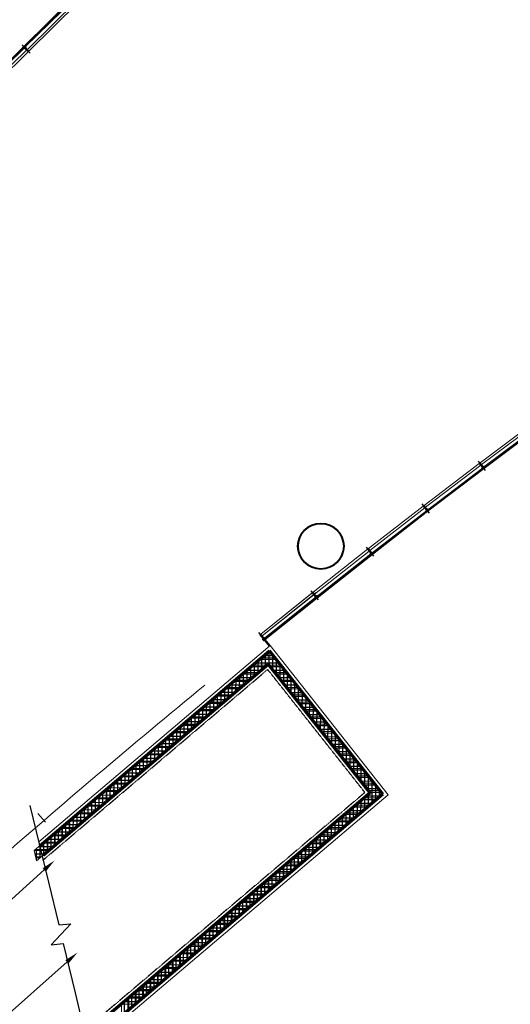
# Model space of a CAD drawing. Header units: millimetres. Extents: x 98667 to 994031, y -2704 to 533009.
# Tile 177 of 256: x 592454 to 603015, y 338154 to 359366. Entities that reach past the tile are written whole.
import ezdxf

# ---------------------------------------------------------------- set-up
doc = ezdxf.new("R2010")
doc.units = ezdxf.units.MM
for name, pattern in [('AP03000E0$0$HIDDEN', [9.525, 6.35, -3.175]), ('DASHED2', [9.525, 6.35, -3.175]), ('sp00000g0$0$CENTER', [50.8, 31.75, -6.35, 6.35, -6.35])]:
    doc.linetypes.add(name, pattern=pattern)
doc.layers.get('Defpoints').update_dxf_attribs({"color": 251})
for name, color, linetype, lineweight in [('A-ANNO-TARG', 4, 'Continuous', 30), ('A-FLOR-LEVL', 1, 'Continuous', 15), ('A-GLAZ-PRHT', 1, 'Continuous', 15), ('A-GLAZ-SILL', 1, 'Continuous', 15), ('A-WALL-FNSH', 1, 'Continuous', 15), ('A-WALL-FULL', 6, 'Continuous', 70), ('A-WALL-PATT', 5, 'Continuous', 15), ('AP03000E0$0$A-WALL-FNSH', 1, 'Continuous', 15)]:
    doc.layers.add(name, color=color, linetype=linetype, lineweight=lineweight)
for name, color, linetype in [('A-COL ENCLOUSER INNER', 1, 'Continuous'), ('A-COL ENCLOUSER OUTER', 6, 'Continuous'), ('A-WALL-PATT-50', 5, 'Continuous'), ('sp00000g0$0$S-GRID', 1, 'sp00000g0$0$CENTER')]:
    doc.layers.add(name, color=color, linetype=linetype)
doc.layers.add('AP03000E0$0$A-Slab Edge Guide', color=55, linetype='Continuous', lineweight=15, plot=False)

msp = doc.modelspace()

# ---------------------------------------------------------------- linework, layer by layer
at = {"layer": 'A-ANNO-TARG', "color": 251}
for p, q in [((592675, 342437), (593073, 340784)), ((592980, 341049, 0), (587779, 336363, 0)), ((593073, 340784), (593294, 339867)), ((593553, 339885), (593132, 339438)), ((593294, 339867), (593553, 339885)), ((593132, 339438), (593390, 339465)), ((593390, 339465), (593647, 338398)), ((593472, 339069, 0), (589870, 335866, 0)), ((593647, 338398), (593872, 337462))]:
    msp.add_line(p, q, dxfattribs=at)
for points in [[(592947, 341086, 0), (593203, 341250, 0), (593014, 341012, 0)], [(593438, 339106, 0), (593696, 339268, 0), (593505, 339031, 0)]]:
    msp.add_solid(points, dxfattribs=at)
at = {"layer": 'A-COL ENCLOUSER INNER', "color": 251}
for radius in [494, 485]:
    msp.add_circle((598937, 348023), radius, dxfattribs=at)
at = {"layer": 'A-COL ENCLOUSER OUTER', "color": 251}
msp.add_circle((598937, 348023), 500, dxfattribs=at)
at = {"layer": 'A-FLOR-LEVL', "color": 251}
for p, q in [((593618, 359853), (592539, 358788)), ((592539, 358788), (591452, 357731)), ((603661, 350606), (602449, 349695)), ((602449, 349695), (601243, 348775)), ((601243, 348775), (600045, 347846)), ((600045, 347846), (598855, 346907)), ((598855, 346907), (597728, 346005, 0))]:
    msp.add_line(p, q, dxfattribs=at)
at = {"layer": 'A-GLAZ-PRHT', "color": 251}
for p, q in [((592618, 358725), (593680, 359774)), ((592653, 358689), (593715, 359738)), ((591530, 357668), (592600, 358708)), ((591565, 357632), (592635, 358672)), ((602368, 349822), (603561, 350718)), ((602398, 349782), (603591, 350678)), ((601162, 348902), (602348, 349807)), ((601192, 348862), (602378, 349767)), ((599963, 347972), (601142, 348886)), ((599993, 347932), (601172, 348847)), ((598771, 347032), (599943, 347956)), ((598802, 346993), (599974, 347917)), ((598807, 347064, 0), (597643, 346130, 0)), ((597643, 346130, 0), (598752, 347016)), ((598839, 347025, 0), (597674, 346091, 0)), ((597674, 346091, 0), (598783, 346977)), ((597722, 346040), (598822, 346919)), ((598834, 346903), (597735, 346024)), ((598752, 347016), (598771, 347032)), ((598845, 346899), (598752, 347016)), ((598771, 347032), (598865, 346914)), ((598822, 346919), (598834, 346903)), ((598865, 346914), (598845, 346899)), ((597717, 345997, 0), (597736, 346012, 0)), ((597823, 345867, 0), (597717, 345997, 0)), ((597720, 345996, 0), (597736, 346010, 0)), ((597824, 345870, 0), (597720, 345996, 0)), ((597735, 346024), (597722, 346040)), ((597736, 346012, 0), (597843, 345883, 0)), ((597736, 346010, 0), (597840, 345883, 0)), ((597843, 345883, 0), (597823, 345867, 0)), ((597840, 345883, 0), (597824, 345870, 0))]:
    msp.add_line(p, q, dxfattribs=at)
for points in [[(593626, 359819), (593612, 359833), (592559, 358793), (592573, 358779), (593626, 359819)], [(592547, 358754), (592533, 358768), (591472, 357736), (591486, 357722), (592547, 358754)], [(592635, 358672), (592653, 358689), (592548, 358797), (592530, 358779), (592530, 358779), (592635, 358672)], [(603628, 350619), (603640, 350603), (602457, 349714), (602444, 349730), (603628, 350619)], [(602348, 349807), (602368, 349822), (602459, 349703), (602439, 349688), (602439, 349688), (602348, 349807)], [(602416, 349708), (602428, 349692), (601251, 348794), (601239, 348810), (602416, 349708)], [(601210, 348788), (601223, 348772), (600053, 347864), (600041, 347880), (601210, 348788)], [(601142, 348886), (601162, 348902), (601253, 348783), (601233, 348768), (601233, 348768), (601142, 348886)], [(599943, 347956), (599963, 347971), (600055, 347853), (600036, 347838), (600036, 347838), (599943, 347956)], [(600012, 347858), (600025, 347842), (598862, 346925), (598850, 346941), (600012, 347858)]]:
    msp.add_lwpolyline(points, dxfattribs=at)
at = {"layer": 'A-GLAZ-PRHT', "color": 251, "elevation": 0}
for points in [[(597723, 346040), (597736, 346025), (598891, 346951), (598878, 346966), (597723, 346040)], [(597643, 346130), (597624, 346114), (597718, 345997), (597737, 346013), (597737, 346013), (597643, 346130)]]:
    msp.add_lwpolyline(points, dxfattribs=at)
at = {"layer": 'A-GLAZ-PRHT', "color": 251}
msp.add_arc((718299, 196766, 0), 191917, 129.41671, 131.218, dxfattribs=at)
at = {"layer": 'A-GLAZ-SILL', "color": 251}
for p, q in [((592537, 358772), (592530, 358779)), ((592555, 358790), (592548, 358797)), ((592555, 358790), (592548, 358797)), ((602433, 349696), (602439, 349688)), ((602453, 349711), (602459, 349703)), ((602453, 349711), (602459, 349703)), ((601227, 348775), (601233, 348768)), ((601247, 348791), (601253, 348783)), ((601247, 348791), (601253, 348783)), ((600029, 347846), (600036, 347838)), ((600049, 347861), (600055, 347853)), ((600049, 347861), (600055, 347853)), ((598820, 346930), (598805, 346918)), ((598805, 346918), (598811, 346910)), ((598811, 346910), (598826, 346922)), ((598823, 346894), (598839, 346907)), ((598829, 346886), (598823, 346894)), ((598845, 346899), (598829, 346886)), ((598839, 346907), (598845, 346899)), ((598840, 346946), (598855, 346958)), ((598862, 346950), (598846, 346938)), ((598855, 346958), (598862, 346950)), ((598874, 346935), (598858, 346922)), ((598859, 346922), (598865, 346914)), ((598859, 346922), (598865, 346914)), ((598865, 346914), (598880, 346927)), ((598880, 346927), (598874, 346935)), ((597712, 346005, 0), (597718, 345997, 0)), ((597712, 346005, 0), (597718, 345997, 0)), ((597731, 346021, 0), (597737, 346013, 0))]:
    msp.add_line(p, q, dxfattribs=at)
for points in [[(592530, 358779), (592516, 358765), (592523, 358758), (592537, 358772)], [(592558, 358751), (592544, 358737), (592537, 358744), (592551, 358758)], [(592548, 358797), (592563, 358811), (592570, 358803), (592555, 358789)], [(592576, 358768), (592591, 358782), (592584, 358789), (592569, 358775)], [(602414, 349720), (602399, 349707), (602405, 349699), (602420, 349712)], [(602439, 349688), (602423, 349676), (602417, 349684), (602433, 349696)], [(602434, 349735), (602450, 349747), (602456, 349739), (602440, 349727)], [(602459, 349703), (602474, 349715), (602468, 349723), (602452, 349711)], [(601209, 348799), (601193, 348787), (601199, 348779), (601215, 348791)], [(601233, 348768), (601218, 348755), (601211, 348763), (601227, 348775)], [(601229, 348815), (601245, 348827), (601251, 348819), (601235, 348807)], [(601253, 348783), (601269, 348795), (601263, 348803), (601247, 348791)], [(600031, 347885), (600046, 347897), (600053, 347889), (600037, 347877)], [(600011, 347869), (599995, 347857), (600001, 347849), (600017, 347862)], [(600036, 347838), (600020, 347826), (600014, 347833), (600029, 347846)], [(600055, 347853), (600071, 347866), (600065, 347874), (600049, 347861)]]:
    msp.add_lwpolyline(points, dxfattribs=at)
at = {"layer": 'A-GLAZ-SILL', "color": 251, "elevation": 0}
for points in [[(597693, 346029), (597677, 346016), (597683, 346008), (597699, 346021)], [(597718, 345997), (597702, 345985), (597696, 345993), (597712, 346005)], [(597712, 346044), (597728, 346057), (597734, 346049), (597718, 346037)], [(597737, 346013), (597753, 346026), (597747, 346034), (597731, 346021)]]:
    msp.add_lwpolyline(points, dxfattribs=at)
at = {"layer": 'A-WALL-FNSH', "color": 251, "linetype": 'Continuous'}
for p, q in [((592864, 341653), (597843, 345883, 0)), ((600383, 342668, 0), (597843, 345883, 0)), ((587642, 331855, 0), (600383, 342668, 0))]:
    msp.add_line(p, q, dxfattribs=at)
at = {"layer": 'A-WALL-FULL', "color": 251, "linetype": 'Continuous', "extrusion": (-0.000249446, -0.000211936, 1)}
for p, q in [((592885, 341566), (597831, 345768, 0)), ((592957, 341364, 0), (597803, 345482, 0))]:
    msp.add_line(p, q, dxfattribs=at)
at = {"layer": 'A-WALL-FULL', "color": 251, "linetype": 'Continuous'}
for p, q in [((600273, 342679, 0), (597831, 345768, 0)), ((599946, 342770, 0), (597803, 345482, 0)), ((599996, 342707, 0), (597803, 345482, 0)), ((599996, 342707, 0), (587519, 332118, 0)), ((600273, 342679, 0), (587650, 331967, 0))]:
    msp.add_line(p, q, dxfattribs=at)
at = {"layer": 'A-WALL-FULL', "color": 251, "linetype": 'DASHED2', "lineweight": -2, "ltscale": 0.5}
for p, q in [((592958, 341261, 0), (597792, 345367, 0)), ((599885, 342718, 0), (597792, 345367, 0)), ((599885, 342718, 0), (593842, 337589, 0))]:
    msp.add_line(p, q, dxfattribs=at)
at = {"layer": 'A-WALL-PATT', "color": 251, "linetype": 'ByBlock'}
for p, q in [((592766, 341465, 0), (597831, 345768, 0)), ((597831, 345768, 0), (600273, 342679, 0)), ((597803, 345482, 0), (592818, 341247, 0)), ((599996, 342707, 0), (597803, 345482, 0)), ((587519, 332118, 0), (599996, 342707, 0)), ((600273, 342679, 0), (587650, 331967, 0)), ((592818, 341247, 0), (592766, 341465, 0))]:
    msp.add_line(p, q, dxfattribs=at)
at = {"layer": 'A-WALL-PATT', "color": 251, "linetype": 'Continuous'}
for p, q in [((597952, 345616), (597652, 345616)), ((597660, 345360), (597660, 345622)), ((597819, 345462), (597819, 345757)), ((597977, 345261), (597977, 345584)), ((597342, 345090), (597342, 345353)), ((597774, 345457), (597466, 345457)), ((597501, 345225), (597501, 345488)), ((598077, 345457), (597822, 345457)), ((598136, 345060), (598136, 345383)), ((597401, 345140), (597092, 345140)), ((597184, 344955), (597184, 345218)), ((597588, 345299), (597279, 345299)), ((598203, 345299), (597948, 345299)), ((598328, 345140), (598073, 345140)), ((598295, 344859), (598295, 345182)), ((596866, 344686), (596866, 344948)), ((597214, 344981), (596905, 344981)), ((597025, 344821), (597025, 345083)), ((598453, 344981), (598199, 344981)), ((598454, 344658), (598454, 344981)), ((596707, 344551), (596707, 344813)), ((597027, 344822), (596718, 344822)), ((598579, 344822), (598324, 344822)), ((598612, 344458), (598612, 344780)), ((596653, 344505), (596344, 344505)), ((596390, 344281), (596390, 344544)), ((596840, 344664), (596531, 344664)), ((596549, 344416), (596549, 344678)), ((598704, 344664), (598449, 344664)), ((598830, 344505), (598575, 344505)), ((598771, 344257), (598771, 344579)), ((596466, 344346), (596157, 344346)), ((596231, 344146), (596231, 344409)), ((598955, 344346), (598700, 344346)), ((598930, 344056), (598930, 344378)), ((595914, 343877), (595914, 344139)), ((596280, 344187), (595971, 344187)), ((596072, 344011), (596072, 344274)), ((599081, 344187), (598826, 344187)), ((599089, 343855), (599089, 344177)), ((595596, 343607), (595596, 343869)), ((595906, 343870), (595597, 343870)), ((595755, 343742), (595755, 344004)), ((596093, 344029), (595784, 344029)), ((599206, 344029), (598951, 344029)), ((599332, 343870), (599077, 343870)), ((599247, 343654), (599247, 343977)), ((595719, 343711), (595410, 343711)), ((595437, 343472), (595437, 343734)), ((599457, 343711), (599202, 343711)), ((599406, 343453), (599406, 343776)), ((595120, 343202), (595120, 343465)), ((595532, 343552), (595223, 343552)), ((595279, 343337), (595279, 343599)), ((599583, 343552), (599328, 343552)), ((599565, 343252), (599565, 343575)), ((595158, 343235), (594849, 343235)), ((594961, 343067), (594961, 343330)), ((595345, 343394), (595036, 343394)), ((599708, 343394), (599453, 343394)), ((599834, 343235), (599579, 343235)), ((599724, 343051), (599724, 343374)), ((594644, 342798), (594644, 343060)), ((594971, 343076), (594663, 343076)), ((594802, 342932), (594802, 343195)), ((599959, 343076), (599704, 343076)), ((599882, 342851), (599882, 343173)), ((594785, 342917), (594476, 342917)), ((594485, 342663), (594485, 342925)), ((600084, 342917), (599830, 342917)), ((600041, 342483), (600041, 342972)), ((594411, 342600), (594102, 342600)), ((594167, 342393), (594167, 342655)), ((594598, 342759), (594289, 342759)), ((594326, 342528), (594326, 342790)), ((600179, 342600), (599870, 342600)), ((599882, 342348), (599882, 342610)), ((600210, 342759), (599955, 342759)), ((600200, 342618), (600200, 342771)), ((593850, 342123), (593850, 342386)), ((594224, 342441), (593915, 342441)), ((594009, 342258), (594009, 342521)), ((599992, 342441), (599683, 342441)), ((599724, 342213), (599724, 342476)), ((593691, 341988), (593691, 342251)), ((594037, 342282), (593728, 342282)), ((599406, 341944), (599406, 342206)), ((599805, 342282), (599496, 342282)), ((599565, 342079), (599565, 342341)), ((593663, 341965), (593355, 341965)), ((593374, 341719), (593374, 341981)), ((593532, 341854), (593532, 342116)), ((593850, 342124), (593541, 342124)), ((599431, 341965), (599122, 341965)), ((599247, 341809), (599247, 342072)), ((599618, 342124), (599309, 342124)), ((593477, 341806), (593168, 341806)), ((593215, 341584), (593215, 341846)), ((598930, 341540), (598930, 341802)), ((599244, 341806), (598935, 341806)), ((599089, 341675), (599089, 341937)), ((592897, 341314), (592897, 341577)), ((593290, 341647), (592981, 341647)), ((593056, 341449), (593056, 341711)), ((598612, 341270), (598612, 341533)), ((599057, 341647), (598748, 341647)), ((598771, 341405), (598771, 341667)), ((593103, 341489), (592794, 341489)), ((592916, 341330), (592798, 341330)), ((598683, 341330), (598373, 341330)), ((598454, 341136), (598454, 341398)), ((598870, 341489), (598560, 341489)), ((598136, 340866), (598136, 341128)), ((598495, 341171), (598186, 341171)), ((598295, 341001), (598295, 341263)), ((597977, 340731), (597977, 340994)), ((598308, 341012), (597999, 341012)), ((597934, 340695), (597625, 340695)), ((597660, 340462), (597660, 340724)), ((598121, 340854), (597812, 340854)), ((597819, 340597), (597819, 340859)), ((597747, 340536), (597438, 340536)), ((597501, 340327), (597501, 340590)), ((597184, 340058), (597184, 340320)), ((597560, 340377), (597251, 340377)), ((597342, 340192), (597342, 340455)), ((596866, 339788), (596866, 340051)), ((597186, 340060), (596877, 340060)), ((597025, 339923), (597025, 340185)), ((597373, 340219), (597064, 340219)), ((596999, 339901), (596690, 339901)), ((596707, 339654), (596707, 339916)), ((596390, 339384), (596390, 339646)), ((596812, 339742), (596503, 339742)), ((596549, 339519), (596549, 339781)), ((596438, 339425), (596129, 339425)), ((596231, 339249), (596231, 339512)), ((596625, 339584), (596316, 339584)), ((595914, 338980), (595914, 339242)), ((596251, 339266), (595942, 339266)), ((596072, 339115), (596072, 339377)), ((595755, 338845), (595755, 339108)), ((596064, 339107), (595755, 339107)), ((595690, 338790), (595381, 338790)), ((595437, 338576), (595437, 338838)), ((595877, 338949), (595568, 338949)), ((595596, 338710), (595596, 338973)), ((595120, 338306), (595120, 338569)), ((595503, 338631), (595194, 338631)), ((595279, 338441), (595279, 338703)), ((594961, 338172), (594961, 338434)), ((595316, 338472), (595007, 338472)), ((594941, 338155), (594632, 338155)), ((594644, 337902), (594644, 338164)), ((594802, 338037), (594802, 338299)), ((595129, 338314), (594819, 338314))]:
    msp.add_line(p, q, dxfattribs=at)
at = {"layer": 'A-WALL-PATT-50', "color": 251, "linetype": 'Continuous'}
for p, q in [((597586, 345298), (597587, 345561)), ((597978, 345582), (597614, 345583)), ((597666, 345365), (597667, 345628)), ((597915, 345662), (597707, 345663)), ((597745, 345433), (597746, 345696)), ((597853, 345741), (597800, 345742)), ((597825, 345454), (597826, 345763)), ((597904, 345354), (597905, 345675)), ((597983, 345254), (597984, 345575)), ((597642, 345345), (597334, 345346)), ((597348, 345095), (597348, 345358)), ((597427, 345162), (597428, 345425)), ((597735, 345424), (597428, 345425)), ((597507, 345230), (597507, 345493)), ((598041, 345503), (597521, 345504)), ((598104, 345423), (597849, 345424)), ((598167, 345344), (597911, 345344)), ((598062, 345154), (598063, 345475)), ((598141, 345054), (598142, 345375)), ((597109, 344892), (597110, 345155)), ((597456, 345187), (597148, 345188)), ((597188, 344960), (597189, 345223)), ((597549, 345266), (597241, 345267)), ((597268, 345027), (597269, 345290)), ((598230, 345264), (597974, 345265)), ((598293, 345185), (598037, 345185)), ((598220, 344954), (598221, 345275)), ((598299, 344853), (598300, 345175)), ((597177, 344950), (596869, 344950)), ((596870, 344689), (596871, 344952)), ((596950, 344757), (596950, 345020)), ((597270, 345029), (596962, 345030)), ((597029, 344824), (597030, 345087)), ((597363, 345108), (597055, 345109)), ((598355, 345105), (598100, 345106)), ((598418, 345026), (598163, 345026)), ((598481, 344946), (598226, 344947)), ((598379, 344753), (598379, 345075)), ((598458, 344653), (598458, 344975)), ((596897, 344712), (596589, 344713)), ((596632, 344486), (596632, 344749)), ((596990, 344791), (596683, 344792)), ((596711, 344554), (596712, 344817)), ((597084, 344870), (596776, 344871)), ((596791, 344622), (596791, 344885)), ((598544, 344866), (598289, 344867)), ((598607, 344787), (598351, 344788)), ((598670, 344707), (598414, 344708)), ((598537, 344553), (598538, 344875)), ((598616, 344453), (598617, 344775)), ((596393, 344284), (596394, 344547)), ((596711, 344554), (596403, 344555)), ((596472, 344351), (596473, 344614)), ((596804, 344633), (596496, 344634)), ((596552, 344419), (596553, 344682)), ((598733, 344628), (598477, 344629)), ((598796, 344548), (598540, 344549)), ((598695, 344353), (598696, 344674)), ((598774, 344253), (598775, 344574)), ((596432, 344317), (596124, 344318)), ((596154, 344081), (596155, 344344)), ((596525, 344396), (596217, 344397)), ((596234, 344148), (596234, 344412)), ((596618, 344475), (596310, 344476)), ((596313, 344216), (596314, 344479)), ((598858, 344469), (598603, 344469)), ((598921, 344389), (598666, 344390)), ((598984, 344310), (598729, 344310)), ((598853, 344153), (598854, 344474)), ((598932, 344053), (598933, 344374)), ((595836, 343811), (595837, 344074)), ((596152, 344079), (595844, 344080)), ((595915, 343878), (595916, 344141)), ((596245, 344158), (595938, 344159)), ((595995, 343946), (595996, 344209)), ((596339, 344238), (596031, 344238)), ((596075, 344013), (596075, 344276)), ((599047, 344230), (598792, 344231)), ((599110, 344151), (598854, 344151)), ((599173, 344071), (598917, 344072)), ((599011, 343953), (599012, 344274)), ((599090, 343853), (599091, 344174)), ((599170, 343753), (599170, 344074)), ((595597, 343608), (595598, 343871)), ((595966, 343921), (595658, 343922)), ((595677, 343675), (595678, 343938)), ((596059, 344000), (595751, 344001)), ((595756, 343743), (595757, 344006)), ((599236, 343991), (598980, 343992)), ((599299, 343912), (599043, 343913)), ((599249, 343652), (599249, 343974)), ((599328, 343552), (599329, 343874)), ((595359, 343405), (595359, 343668)), ((595687, 343684), (595379, 343685)), ((595438, 343473), (595439, 343736)), ((595780, 343763), (595472, 343764)), ((595518, 343540), (595518, 343803)), ((595873, 343842), (595565, 343843)), ((599361, 343832), (599106, 343833)), ((599424, 343753), (599169, 343753)), ((599487, 343673), (599232, 343674)), ((599407, 343452), (599408, 343774)), ((599486, 343352), (599487, 343674)), ((595407, 343446), (595099, 343447)), ((595120, 343202), (595121, 343465)), ((595500, 343525), (595192, 343526)), ((595199, 343270), (595200, 343533)), ((595279, 343337), (595280, 343600)), ((595594, 343605), (595286, 343605)), ((599550, 343594), (599295, 343594)), ((599613, 343514), (599357, 343515)), ((599676, 343435), (599420, 343435)), ((599565, 343252), (599566, 343574)), ((599644, 343152), (599645, 343473)), ((594881, 342999), (594882, 343262)), ((595221, 343288), (594913, 343289)), ((594961, 343067), (594961, 343330)), ((595314, 343367), (595006, 343368)), ((595040, 343135), (595041, 343398)), ((599739, 343355), (599483, 343356)), ((599801, 343275), (599546, 343276)), ((599723, 343052), (599724, 343373)), ((599802, 342952), (599803, 343273)), ((594942, 343051), (594634, 343052)), ((594642, 342797), (594643, 343060)), ((594722, 342864), (594723, 343127)), ((595035, 343130), (594727, 343131)), ((594802, 342932), (594802, 343195)), ((595128, 343209), (594820, 343210)), ((599864, 343196), (599609, 343197)), ((599927, 343116), (599672, 343117)), ((599990, 343037), (599735, 343038)), ((599881, 342852), (599882, 343173)), ((599961, 342752), (599961, 343073)), ((594662, 342813), (594354, 342814)), ((594404, 342594), (594405, 342857)), ((594755, 342893), (594447, 342893)), ((594483, 342661), (594484, 342925)), ((594848, 342972), (594541, 342972)), ((594563, 342729), (594564, 342992)), ((600053, 342957), (599797, 342958)), ((600116, 342878), (599860, 342878)), ((600179, 342798), (599923, 342799)), ((600039, 342481), (600040, 342973)), ((600119, 342549), (600120, 342873)), ((594086, 342324), (594086, 342587)), ((594165, 342391), (594166, 342654)), ((594476, 342655), (594168, 342656)), ((594245, 342459), (594245, 342722)), ((594569, 342734), (594261, 342735)), ((594324, 342526), (594325, 342789)), ((599880, 342346), (599881, 342609)), ((600225, 342639), (599917, 342640)), ((599960, 342414), (599960, 342677)), ((600242, 342719), (599986, 342719)), ((600198, 342616), (600199, 342773)), ((593847, 342121), (593848, 342384)), ((594197, 342418), (593889, 342419)), ((593926, 342188), (593927, 342451)), ((594290, 342497), (593982, 342498)), ((594006, 342256), (594007, 342519)), ((594383, 342576), (594075, 342577)), ((599946, 342402), (599638, 342403)), ((599641, 342144), (599642, 342407)), ((599721, 342211), (599722, 342474)), ((600039, 342481), (599731, 342482)), ((599800, 342279), (599801, 342542)), ((600132, 342560), (599824, 342561)), ((593608, 341918), (593609, 342181)), ((593917, 342180), (593609, 342181)), ((593688, 341986), (593688, 342249)), ((594010, 342260), (593702, 342260)), ((593767, 342053), (593768, 342316)), ((594103, 342339), (593796, 342340)), ((599666, 342165), (599358, 342165)), ((599403, 341941), (599403, 342204)), ((599759, 342244), (599451, 342245)), ((599482, 342009), (599483, 342271)), ((599853, 342323), (599544, 342324)), ((599562, 342076), (599562, 342339)), ((593369, 341715), (593370, 341978)), ((593731, 342022), (593423, 342023)), ((593449, 341783), (593450, 342046)), ((593824, 342101), (593516, 342102)), ((593529, 341850), (593529, 342113)), ((599164, 341738), (599165, 342001)), ((599480, 342006), (599172, 342007)), ((599244, 341806), (599244, 342069)), ((599573, 342085), (599265, 342086)), ((599323, 341874), (599324, 342136)), ((593131, 341512), (593132, 341775)), ((593452, 341785), (593144, 341786)), ((593210, 341580), (593211, 341843)), ((593545, 341864), (593237, 341865)), ((593290, 341648), (593291, 341911)), ((593638, 341943), (593330, 341944)), ((599200, 341769), (598892, 341770)), ((598925, 341536), (598926, 341799)), ((599293, 341848), (598985, 341849)), ((599005, 341603), (599006, 341866)), ((599386, 341927), (599078, 341928)), ((599084, 341671), (599085, 341934)), ((593172, 341548), (592864, 341548)), ((592892, 341310), (592893, 341573)), ((593265, 341627), (592957, 341627)), ((592972, 341377), (592972, 341640)), ((593358, 341706), (593050, 341707)), ((593051, 341445), (593052, 341708)), ((598607, 341266), (598608, 341529)), ((598920, 341532), (598612, 341533)), ((598687, 341333), (598687, 341596)), ((599014, 341611), (598705, 341612)), ((598766, 341401), (598767, 341664)), ((599107, 341690), (598799, 341691)), ((598846, 341468), (598846, 341731)), ((593079, 341468), (592771, 341469)), ((592986, 341389), (592784, 341390)), ((592813, 341270), (592813, 341505)), ((598368, 341063), (598369, 341326)), ((598734, 341373), (598426, 341374)), ((598448, 341131), (598449, 341394)), ((598827, 341453), (598519, 341453)), ((598527, 341198), (598528, 341461)), ((592893, 341310), (592803, 341310)), ((598130, 340861), (598130, 341124)), ((598454, 341136), (598146, 341137)), ((598209, 340928), (598210, 341191)), ((598547, 341215), (598239, 341216)), ((598289, 340996), (598290, 341259)), ((598641, 341294), (598333, 341295)), ((598174, 340899), (597866, 340900)), ((597891, 340658), (597892, 340921)), ((598268, 340978), (597960, 340979)), ((597971, 340726), (597971, 340989)), ((598050, 340793), (598051, 341056)), ((598361, 341057), (598053, 341058)), ((597652, 340456), (597653, 340718)), ((597988, 340740), (597680, 340741)), ((597732, 340523), (597733, 340786)), ((598081, 340820), (597773, 340820)), ((597811, 340591), (597812, 340854)), ((597708, 340503), (597400, 340504)), ((597414, 340253), (597414, 340516)), ((597493, 340320), (597494, 340583)), ((597802, 340582), (597494, 340583)), ((597573, 340388), (597573, 340651)), ((597895, 340661), (597587, 340662)), ((597429, 340266), (597121, 340267)), ((597175, 340050), (597176, 340313)), ((597522, 340345), (597214, 340346)), ((597254, 340118), (597255, 340381)), ((597615, 340424), (597307, 340425)), ((597334, 340185), (597335, 340448)), ((596857, 339780), (596857, 340043)), ((597242, 340108), (596934, 340108)), ((596936, 339848), (596937, 340111)), ((597016, 339915), (597017, 340178)), ((597335, 340187), (597027, 340188)), ((597095, 339983), (597096, 340246)), ((596618, 339578), (596619, 339841)), ((596963, 339870), (596654, 339871)), ((596698, 339645), (596698, 339908)), ((597056, 339949), (596748, 339950)), ((596777, 339713), (596778, 339976)), ((597149, 340028), (596841, 340029)), ((596683, 339633), (596375, 339634)), ((596379, 339375), (596380, 339638)), ((596459, 339443), (596460, 339706)), ((596776, 339712), (596468, 339713)), ((596538, 339510), (596539, 339773)), ((596869, 339791), (596561, 339792)), ((596141, 339173), (596141, 339436)), ((596496, 339475), (596188, 339475)), ((596220, 339240), (596221, 339503)), ((596590, 339554), (596282, 339555)), ((596300, 339308), (596300, 339571)), ((595902, 338970), (595903, 339233)), ((596217, 339237), (595909, 339238)), ((595981, 339038), (595982, 339300)), ((596310, 339316), (596002, 339317)), ((596061, 339105), (596062, 339368)), ((596403, 339395), (596095, 339396)), ((595937, 339000), (595629, 339001)), ((595663, 338767), (595664, 339030)), ((596030, 339079), (595722, 339080)), ((595743, 338835), (595744, 339098)), ((596124, 339158), (595815, 339159)), ((595822, 338902), (595823, 339165)), ((595425, 338565), (595425, 338828)), ((595751, 338842), (595443, 338842)), ((595504, 338632), (595505, 338895)), ((595844, 338921), (595536, 338922)), ((595584, 338700), (595584, 338963)), ((595106, 338295), (595107, 338558)), ((595471, 338604), (595163, 338605)), ((595186, 338362), (595187, 338625)), ((595564, 338683), (595256, 338684)), ((595265, 338430), (595266, 338693)), ((595345, 338497), (595346, 338760)), ((595657, 338763), (595349, 338763)), ((594868, 338092), (594868, 338355)), ((595191, 338367), (594883, 338368)), ((594947, 338160), (594948, 338423)), ((595285, 338446), (594976, 338447)), ((595027, 338227), (595027, 338490)), ((595378, 338525), (595070, 338526)), ((595005, 338209), (594697, 338210)), ((594709, 337957), (594709, 338220)), ((594788, 338025), (594789, 338288)), ((595098, 338288), (594790, 338289))]:
    msp.add_line(p, q, dxfattribs=at)
at = {"layer": 'AP03000E0$0$A-Slab Edge Guide', "color": 251, "linetype": 'AP03000E0$0$HIDDEN'}
for centre, start, end in [((459073, 495000), 311, 11.42421), ((717516, 197696), 89.99998, 131.00001)]:
    msp.add_arc(centre, 180466, start, end, dxfattribs=at)
at = {"layer": 'AP03000E0$0$A-WALL-FNSH', "color": 251, "linetype": 'AP03000E0$0$HIDDEN'}
for centre, radius, start, end in [((459073, 495000), 179861, 311, 11.46315), ((459073, 495000), 179866, 311, 11.46283), ((717516, 197696), 179866, 89.99998, 131.00001), ((717516, 197696), 179861, 89.99998, 131.00001), ((717516, 197696), 179716, 89.99998, 131.00001)]:
    msp.add_arc(centre, radius, start, end, dxfattribs=at)
at = {"layer": 'Defpoints', "color": 251}
for p, q in [((592504, 358824), (592679, 358645)), ((602479, 349655), (602328, 349855)), ((601274, 348736), (601121, 348934)), ((600076, 347806), (599922, 348003)), ((598886, 346867), (598730, 347063)), ((597759, 345966, 0), (597602, 346161, 0)), ((593011, 342078), (592847, 342266))]:
    msp.add_line(p, q, dxfattribs=at)
at = {"layer": 'sp00000g0$0$S-GRID', "color": 251}
for centre, start, end in [((459073, 495000), 310.99999, 11.42421), ((717516, 197696), 90, 130.99999)]:
    msp.add_arc(centre, 180466, start, end, dxfattribs=at)

doc.saveas('drawing.dxf')
